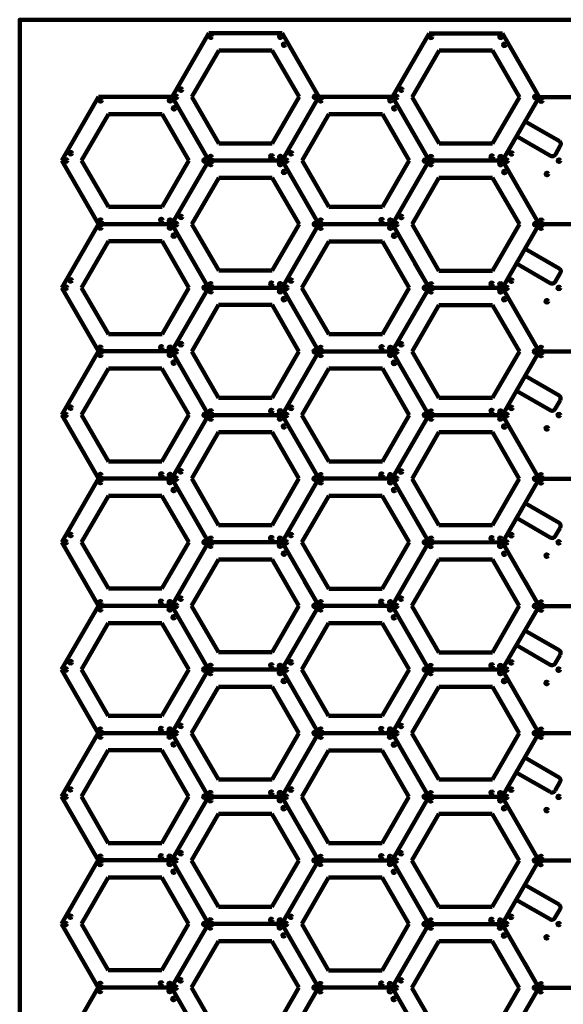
# Model space of a CAD drawing. Header units: millimetres. Extents: x -610 to 610, y -1219 to 1219.
# Tile 3 of 4: x -610 to 53, y 20 to 1219. Entities that reach past the tile are written whole.
import ezdxf

# ---------------------------------------------------------------- set-up
doc = ezdxf.new("R2010")
doc.units = ezdxf.units.MM
doc.layers.add('Layer1', color=7, linetype='Continuous')

msp = doc.modelspace()

# ---------------------------------------------------------------- linework, layer by layer
at = {"layer": 'Layer1', "color": 150, "lineweight": 211, "ltscale": 25.4}
for p, q in [((-379.2, 1202.7), (-424, 1125.2)), ((-289.7, 1202.6), (-379.2, 1202.7)), ((-245, 1125.1), (-289.7, 1202.6)), ((-110.8, 1202.5), (-155.6, 1125.1)), ((-21.3, 1202.5), (-110.8, 1202.5)), ((23.4, 1125), (-21.3, 1202.5)), ((-367.2, 1181.7), (-399.8, 1125.2)), ((-301.9, 1181.7), (-367.2, 1181.7)), ((-269.2, 1125.2), (-301.9, 1181.7)), ((-98.7, 1181.6), (-131.4, 1125)), ((-33.5, 1181.6), (-98.7, 1181.6)), ((-0.8, 1125), (-33.5, 1181.6)), ((-513.5, 1125.2), (-558.2, 1047.8)), ((-424, 1125.2), (-513.5, 1125.2)), ((-424, 1125.2), (-379.3, 1047.7)), ((-379.3, 1047.7), (-424, 1125.2)), ((-399.8, 1125.2), (-367.2, 1068.6)), ((-301.9, 1068.6), (-269.2, 1125.2)), ((-245, 1125.1), (-289.8, 1047.7)), ((-289.8, 1047.7), (-245, 1125.1)), ((-155.6, 1125.1), (-245, 1125.1)), ((-155.6, 1125.1), (-110.9, 1047.6)), ((-110.9, 1047.6), (-155.6, 1125.1)), ((-131.4, 1125), (-98.7, 1068.5)), ((-33.5, 1068.5), (-0.8, 1125)), ((23.4, 1125), (-21.4, 1047.5)), ((-21.4, 1047.5), (23.4, 1125)), ((112.8, 1125), (23.4, 1125)), ((-501.4, 1104.3), (-534.1, 1047.7)), ((-436.1, 1104.3), (-501.4, 1104.3)), ((-403.5, 1047.7), (-436.1, 1104.3)), ((-233, 1104.2), (-265.6, 1047.6)), ((-167.7, 1104.2), (-233, 1104.2)), ((-135.1, 1047.6), (-167.7, 1104.2)), ((-367.2, 1068.6), (-301.9, 1068.6)), ((-98.7, 1068.5), (-33.5, 1068.5)), ((-558.2, 1047.8), (-513.5, 970.3)), ((-534.1, 1047.7), (-501.4, 991.2)), ((-436.1, 991.2), (-403.5, 1047.7)), ((-379.3, 1047.7), (-424.1, 970.2)), ((-424.1, 970.2), (-379.3, 1047.7)), ((-379.3, 1047.7), (-289.8, 1047.7)), ((-289.8, 1047.7), (-379.3, 1047.7)), ((-289.8, 1047.7), (-245.1, 970.1)), ((-245.1, 970.1), (-289.8, 1047.7)), ((-265.6, 1047.6), (-233, 991.1)), ((-167.7, 991.1), (-135.1, 1047.6)), ((-110.9, 1047.6), (-155.6, 970.1)), ((-155.6, 970.1), (-110.9, 1047.6)), ((-110.9, 1047.6), (-21.4, 1047.5)), ((-21.4, 1047.5), (-110.9, 1047.6)), ((-21.4, 1047.5), (23.3, 970)), ((23.3, 970), (-21.4, 1047.5)), ((-367.2, 1026.7), (-399.9, 970.2)), ((-301.9, 1026.7), (-367.2, 1026.7)), ((-269.3, 970.2), (-301.9, 1026.7)), ((-98.8, 1026.6), (-131.5, 970.1)), ((-33.5, 1026.6), (-98.8, 1026.6)), ((-0.9, 970.1), (-33.5, 1026.6)), ((-501.4, 991.2), (-436.1, 991.2)), ((-233, 991.1), (-167.7, 991.1)), ((-513.5, 970.3), (-558.3, 892.8)), ((-513.5, 970.3), (-424.1, 970.2)), ((-424.1, 970.2), (-513.5, 970.3)), ((-424.1, 970.2), (-379.4, 892.7)), ((-379.4, 892.7), (-424.1, 970.2)), ((-399.9, 970.2), (-367.2, 913.6)), ((-301.9, 913.6), (-269.3, 970.2)), ((-245.1, 970.1), (-289.9, 892.7)), ((-289.9, 892.7), (-245.1, 970.1)), ((-245.1, 970.1), (-155.6, 970.1)), ((-155.6, 970.1), (-245.1, 970.1)), ((-155.6, 970.1), (-110.9, 892.6)), ((-110.9, 892.6), (-155.6, 970.1)), ((-131.5, 970.1), (-98.8, 913.5)), ((-33.5, 913.5), (-0.9, 970.1)), ((23.3, 970), (-21.5, 892.6)), ((-21.5, 892.6), (23.3, 970)), ((23.3, 970), (112.8, 970)), ((112.8, 970), (23.3, 970)), ((-501.5, 949.3), (-534.1, 892.8)), ((-436.2, 949.3), (-501.5, 949.3)), ((-403.5, 892.8), (-436.2, 949.3)), ((-233.1, 949.2), (-265.7, 892.6)), ((-167.8, 949.2), (-233.1, 949.2)), ((-135.1, 892.6), (-167.8, 949.2)), ((-367.2, 913.6), (-301.9, 913.6)), ((-98.8, 913.5), (-33.5, 913.5)), ((-558.3, 892.8), (-513.6, 815.3)), ((-534.1, 892.8), (-501.5, 836.2)), ((-436.2, 836.2), (-403.5, 892.8)), ((-379.4, 892.7), (-424.1, 815.3)), ((-424.1, 815.3), (-379.4, 892.7)), ((-379.4, 892.7), (-289.9, 892.7)), ((-289.9, 892.7), (-379.4, 892.7)), ((-289.9, 892.7), (-245.2, 815.2)), ((-245.2, 815.2), (-289.9, 892.7)), ((-265.7, 892.6), (-233.1, 836.1)), ((-167.8, 836.1), (-135.1, 892.6)), ((-110.9, 892.6), (-155.7, 815.1)), ((-155.7, 815.1), (-110.9, 892.6)), ((-110.9, 892.6), (-21.5, 892.6)), ((-21.5, 892.6), (-110.9, 892.6)), ((-21.5, 892.6), (23.2, 815.1)), ((23.2, 815.1), (-21.5, 892.6)), ((-367.3, 871.8), (-399.9, 815.2)), ((-302, 871.8), (-367.3, 871.8)), ((-269.4, 815.2), (-302, 871.8)), ((-98.9, 871.6), (-131.5, 815.1)), ((-33.6, 871.6), (-98.9, 871.6)), ((-0.9, 815.1), (-33.6, 871.6)), ((-501.5, 836.2), (-436.2, 836.2)), ((-233.1, 836.1), (-167.8, 836.1)), ((-513.6, 815.3), (-558.4, 737.8)), ((-513.6, 815.3), (-424.1, 815.3)), ((-424.1, 815.3), (-513.6, 815.3)), ((-424.1, 815.3), (-379.4, 737.7)), ((-379.4, 737.7), (-424.1, 815.3)), ((-399.9, 815.2), (-367.3, 758.7)), ((-302, 758.7), (-269.4, 815.2)), ((-245.2, 815.2), (-290, 737.7)), ((-290, 737.7), (-245.2, 815.2)), ((-245.2, 815.2), (-155.7, 815.1)), ((-155.7, 815.1), (-245.2, 815.2)), ((-155.7, 815.1), (-111, 737.6)), ((-111, 737.6), (-155.7, 815.1)), ((-131.5, 815.1), (-98.9, 758.6)), ((-33.6, 758.6), (-0.9, 815.1)), ((23.2, 815.1), (-21.5, 737.6)), ((-21.5, 737.6), (23.2, 815.1)), ((23.2, 815.1), (112.7, 815)), ((112.7, 815), (23.2, 815.1)), ((-501.5, 794.3), (-534.2, 737.8)), ((-436.3, 794.3), (-501.5, 794.3)), ((-403.6, 737.8), (-436.3, 794.3)), ((-233.1, 794.2), (-265.8, 737.7)), ((-167.8, 794.2), (-233.1, 794.2)), ((-135.2, 737.7), (-167.8, 794.2)), ((-367.3, 758.7), (-302, 758.7)), ((-98.9, 758.6), (-33.6, 758.6)), ((-558.4, 737.8), (-513.7, 660.3)), ((-534.2, 737.8), (-501.5, 681.2)), ((-436.3, 681.2), (-403.6, 737.8)), ((-379.4, 737.7), (-424.2, 660.3)), ((-424.2, 660.3), (-379.4, 737.7)), ((-379.4, 737.7), (-290, 737.7)), ((-290, 737.7), (-379.4, 737.7)), ((-290, 737.7), (-245.2, 660.2)), ((-245.2, 660.2), (-290, 737.7)), ((-265.8, 737.7), (-233.1, 681.1)), ((-167.8, 681.1), (-135.2, 737.7)), ((-111, 737.6), (-155.8, 660.2)), ((-155.8, 660.2), (-111, 737.6)), ((-111, 737.6), (-21.5, 737.6)), ((-21.5, 737.6), (-111, 737.6)), ((-21.5, 737.6), (23.2, 660.1)), ((23.2, 660.1), (-21.5, 737.6)), ((-367.4, 716.8), (-400, 660.2)), ((-302.1, 716.8), (-367.4, 716.8)), ((-269.4, 660.2), (-302.1, 716.8)), ((-98.9, 716.7), (-131.6, 660.1)), ((-33.7, 716.7), (-98.9, 716.7)), ((-1, 660.1), (-33.7, 716.7)), ((-501.5, 681.2), (-436.3, 681.2)), ((-233.1, 681.1), (-167.8, 681.1)), ((-513.7, 660.3), (-558.4, 582.9)), ((-513.7, 660.3), (-424.2, 660.3)), ((-424.2, 660.3), (-513.7, 660.3)), ((-424.2, 660.3), (-379.5, 582.8)), ((-379.5, 582.8), (-424.2, 660.3)), ((-400, 660.2), (-367.4, 603.7)), ((-302.1, 603.7), (-269.4, 660.2)), ((-245.2, 660.2), (-290, 582.7)), ((-290, 582.7), (-245.2, 660.2)), ((-245.2, 660.2), (-155.8, 660.2)), ((-155.8, 660.2), (-245.2, 660.2)), ((-155.8, 660.2), (-111.1, 582.7)), ((-111.1, 582.7), (-155.8, 660.2)), ((-131.6, 660.1), (-98.9, 603.6)), ((-33.7, 603.6), (-1, 660.1)), ((23.2, 660.1), (-21.6, 582.6)), ((-21.6, 582.6), (23.2, 660.1)), ((23.2, 660.1), (112.6, 660)), ((112.6, 660), (23.2, 660.1)), ((-501.6, 639.4), (-534.3, 582.8)), ((-436.3, 639.4), (-501.6, 639.4)), ((-403.7, 582.8), (-436.3, 639.4)), ((-233.2, 639.2), (-265.8, 582.7)), ((-167.9, 639.2), (-233.2, 639.2)), ((-135.3, 582.7), (-167.9, 639.2)), ((-367.4, 603.7), (-302.1, 603.7)), ((-98.9, 603.6), (-33.7, 603.6)), ((-558.4, 582.9), (-513.7, 505.3)), ((-534.3, 582.8), (-501.6, 526.3)), ((-436.3, 526.3), (-403.7, 582.8)), ((-379.5, 582.8), (-424.3, 505.3)), ((-424.3, 505.3), (-379.5, 582.8)), ((-379.5, 582.8), (-290, 582.7)), ((-290, 582.7), (-379.5, 582.8)), ((-290, 582.7), (-245.3, 505.2)), ((-245.3, 505.2), (-290, 582.7)), ((-265.8, 582.7), (-233.2, 526.2)), ((-167.9, 526.2), (-135.3, 582.7)), ((-111.1, 582.7), (-155.8, 505.2)), ((-155.8, 505.2), (-111.1, 582.7)), ((-111.1, 582.7), (-21.6, 582.6)), ((-21.6, 582.6), (-111.1, 582.7)), ((-21.6, 582.6), (23.1, 505.1)), ((23.1, 505.1), (-21.6, 582.6)), ((-367.4, 561.8), (-400.1, 505.3)), ((-302.1, 561.8), (-367.4, 561.8)), ((-269.5, 505.3), (-302.1, 561.8)), ((-99, 561.7), (-131.7, 505.2)), ((-33.7, 561.7), (-99, 561.7)), ((-1.1, 505.2), (-33.7, 561.7)), ((-501.6, 526.3), (-436.3, 526.3)), ((-233.2, 526.2), (-167.9, 526.2)), ((-513.7, 505.3), (-558.5, 427.9)), ((-513.7, 505.3), (-424.3, 505.3)), ((-424.3, 505.3), (-513.7, 505.3)), ((-424.3, 505.3), (-379.6, 427.8)), ((-379.6, 427.8), (-424.3, 505.3)), ((-400.1, 505.3), (-367.4, 448.7)), ((-302.1, 448.7), (-269.5, 505.3)), ((-245.3, 505.2), (-290.1, 427.8)), ((-290.1, 427.8), (-245.3, 505.2)), ((-245.3, 505.2), (-155.8, 505.2)), ((-155.8, 505.2), (-245.3, 505.2)), ((-155.8, 505.2), (-111.1, 427.7)), ((-111.1, 427.7), (-155.8, 505.2)), ((-131.7, 505.2), (-99, 448.6)), ((-33.7, 448.6), (-1.1, 505.2)), ((23.1, 505.1), (-21.7, 427.6)), ((-21.7, 427.6), (23.1, 505.1)), ((23.1, 505.1), (112.6, 505.1)), ((112.6, 505.1), (23.1, 505.1)), ((-501.7, 484.4), (-534.3, 427.8)), ((-436.4, 484.4), (-501.7, 484.4)), ((-403.7, 427.8), (-436.4, 484.4)), ((-233.3, 484.3), (-265.9, 427.7)), ((-168, 484.3), (-233.3, 484.3)), ((-135.3, 427.7), (-168, 484.3)), ((-367.4, 448.7), (-302.1, 448.7)), ((-99, 448.6), (-33.7, 448.6)), ((-558.5, 427.9), (-513.8, 350.4)), ((-534.3, 427.8), (-501.7, 371.3)), ((-436.4, 371.3), (-403.7, 427.8)), ((-379.6, 427.8), (-424.3, 350.3)), ((-424.3, 350.3), (-379.6, 427.8)), ((-379.6, 427.8), (-290.1, 427.8)), ((-290.1, 427.8), (-379.6, 427.8)), ((-290.1, 427.8), (-245.4, 350.3)), ((-245.4, 350.3), (-290.1, 427.8)), ((-265.9, 427.7), (-233.3, 371.2)), ((-168, 371.2), (-135.3, 427.7)), ((-111.1, 427.7), (-155.9, 350.2)), ((-155.9, 350.2), (-111.1, 427.7)), ((-111.1, 427.7), (-21.7, 427.6)), ((-21.7, 427.6), (-111.1, 427.7)), ((-21.7, 427.6), (23, 350.1)), ((23, 350.1), (-21.7, 427.6)), ((-367.5, 406.8), (-400.1, 350.3)), ((-302.2, 406.8), (-367.5, 406.8)), ((-269.6, 350.3), (-302.2, 406.8)), ((-99.1, 406.7), (-131.7, 350.2)), ((-33.8, 406.7), (-99.1, 406.7)), ((-1.1, 350.2), (-33.8, 406.7)), ((-501.7, 371.3), (-436.4, 371.3)), ((-233.3, 371.2), (-168, 371.2)), ((-513.8, 350.4), (-558.6, 272.9)), ((-513.8, 350.4), (-424.3, 350.3)), ((-424.3, 350.3), (-513.8, 350.4)), ((-424.3, 350.3), (-379.6, 272.8)), ((-379.6, 272.8), (-424.3, 350.3)), ((-400.1, 350.3), (-367.5, 293.8)), ((-302.2, 293.8), (-269.6, 350.3)), ((-245.4, 350.3), (-290.2, 272.8)), ((-290.2, 272.8), (-245.4, 350.3)), ((-245.4, 350.3), (-155.9, 350.2)), ((-155.9, 350.2), (-245.4, 350.3)), ((-155.9, 350.2), (-111.2, 272.7)), ((-111.2, 272.7), (-155.9, 350.2)), ((-131.7, 350.2), (-99.1, 293.6)), ((-33.8, 293.6), (-1.1, 350.2)), ((23, 350.1), (-21.7, 272.7)), ((-21.7, 272.7), (23, 350.1)), ((23, 350.1), (112.5, 350.1)), ((112.5, 350.1), (23, 350.1)), ((-501.7, 329.4), (-534.4, 272.9)), ((-436.5, 329.4), (-501.7, 329.4)), ((-403.8, 272.9), (-436.5, 329.4)), ((-233.3, 329.3), (-266, 272.8)), ((-168, 329.3), (-233.3, 329.3)), ((-135.4, 272.8), (-168, 329.3)), ((-367.5, 293.8), (-302.2, 293.8)), ((-99.1, 293.6), (-33.8, 293.6)), ((-558.6, 272.9), (-513.9, 195.4)), ((-534.4, 272.9), (-501.7, 216.3)), ((-436.5, 216.3), (-403.8, 272.9)), ((-379.6, 272.8), (-424.4, 195.4)), ((-424.4, 195.4), (-379.6, 272.8)), ((-379.6, 272.8), (-290.2, 272.8)), ((-290.2, 272.8), (-379.6, 272.8)), ((-290.2, 272.8), (-245.5, 195.3)), ((-245.5, 195.3), (-290.2, 272.8)), ((-266, 272.8), (-233.3, 216.2)), ((-168, 216.2), (-135.4, 272.8)), ((-111.2, 272.7), (-156, 195.2)), ((-156, 195.2), (-111.2, 272.7)), ((-111.2, 272.7), (-21.7, 272.7)), ((-21.7, 272.7), (-111.2, 272.7)), ((-21.7, 272.7), (23, 195.2)), ((23, 195.2), (-21.7, 272.7)), ((-367.6, 251.9), (-400.2, 195.3)), ((-302.3, 251.9), (-367.6, 251.9)), ((-269.6, 195.3), (-302.3, 251.9)), ((-99.2, 251.8), (-131.8, 195.2)), ((-33.9, 251.8), (-99.2, 251.8)), ((-1.2, 195.2), (-33.9, 251.8)), ((-501.7, 216.3), (-436.5, 216.3)), ((-233.3, 216.2), (-168, 216.2)), ((-513.9, 195.4), (-558.6, 117.9)), ((-513.9, 195.4), (-424.4, 195.4)), ((-424.4, 195.4), (-513.9, 195.4)), ((-424.4, 195.4), (-379.7, 117.9)), ((-379.7, 117.9), (-424.4, 195.4)), ((-400.2, 195.3), (-367.6, 138.8)), ((-302.3, 138.8), (-269.6, 195.3)), ((-245.5, 195.3), (-290.2, 117.8)), ((-290.2, 117.8), (-245.5, 195.3)), ((-245.5, 195.3), (-156, 195.2)), ((-156, 195.2), (-245.5, 195.3)), ((-156, 195.2), (-111.3, 117.7)), ((-111.3, 117.7), (-156, 195.2)), ((-131.8, 195.2), (-99.2, 138.7)), ((-33.9, 138.7), (-1.2, 195.2)), ((23, 195.2), (-21.8, 117.7)), ((-21.8, 117.7), (23, 195.2)), ((23, 195.2), (112.4, 195.1)), ((112.4, 195.1), (23, 195.2)), ((-501.8, 174.4), (-534.5, 117.9)), ((-436.5, 174.4), (-501.8, 174.4)), ((-403.9, 117.9), (-436.5, 174.4)), ((-233.4, 174.3), (-266, 117.8)), ((-168.1, 174.3), (-233.4, 174.3)), ((-135.5, 117.8), (-168.1, 174.3)), ((-367.6, 138.8), (-302.3, 138.8)), ((-99.2, 138.7), (-33.9, 138.7)), ((-558.6, 117.9), (-513.9, 40.4)), ((-534.5, 117.9), (-501.8, 61.4)), ((-436.5, 61.4), (-403.9, 117.9)), ((-379.7, 117.9), (-424.5, 40.4)), ((-424.5, 40.4), (-379.7, 117.9)), ((-379.7, 117.9), (-290.2, 117.8)), ((-290.2, 117.8), (-379.7, 117.9)), ((-290.2, 117.8), (-245.5, 40.3)), ((-245.5, 40.3), (-290.2, 117.8)), ((-266, 117.8), (-233.4, 61.2)), ((-168.1, 61.2), (-135.5, 117.8)), ((-111.3, 117.7), (-156, 40.3)), ((-156, 40.3), (-111.3, 117.7)), ((-111.3, 117.7), (-21.8, 117.7)), ((-21.8, 117.7), (-111.3, 117.7)), ((-21.8, 117.7), (22.9, 40.2)), ((22.9, 40.2), (-21.8, 117.7)), ((-367.6, 96.9), (-400.3, 40.4)), ((-302.3, 96.9), (-367.6, 96.9)), ((-269.7, 40.4), (-302.3, 96.9)), ((-99.2, 96.8), (-131.9, 40.2)), ((-33.9, 96.8), (-99.2, 96.8)), ((-1.3, 40.2), (-33.9, 96.8)), ((-501.8, 61.4), (-436.5, 61.4)), ((-233.4, 61.2), (-168.1, 61.2)), ((-513.9, 40.4), (-558.7, -37)), ((-513.9, 40.4), (-424.5, 40.4)), ((-424.5, 40.4), (-513.9, 40.4)), ((-424.5, 40.4), (-379.8, -37.1)), ((-379.8, -37.1), (-424.5, 40.4)), ((-400.3, 40.4), (-367.6, -16.2)), ((-302.3, -16.2), (-269.7, 40.4)), ((-245.5, 40.3), (-290.3, -37.2)), ((-290.3, -37.2), (-245.5, 40.3)), ((-245.5, 40.3), (-156, 40.3)), ((-156, 40.3), (-245.5, 40.3)), ((-156, 40.3), (-111.3, -37.2)), ((-111.3, -37.2), (-156, 40.3)), ((-131.9, 40.2), (-99.2, -16.3)), ((-33.9, -16.3), (-1.3, 40.2)), ((22.9, 40.2), (-21.9, -37.3)), ((-21.9, -37.3), (22.9, 40.2)), ((22.9, 40.2), (112.4, 40.2)), ((112.4, 40.2), (22.9, 40.2))]:
    msp.add_line(p, q, dxfattribs=at)
at = {"layer": 'Layer1', "color": 3, "lineweight": 211, "ltscale": 25.4}
for p, q in [((-262.2, 1154.8), (-245, 1125.1)), ((6.2, 1154.7), (23.4, 1125)), ((47.8, 1071.3), (6.2, 1095.3)), ((-396.4, 1077.4), (-379.3, 1047.7)), ((-128, 1077.3), (-110.9, 1047.6)), ((-4.3, 1077.2), (36.9, 1053.5)), ((43, 1055.1), (48.9, 1065.5)), ((-262.3, 999.8), (-245.1, 970.1)), ((6.2, 999.7), (23.3, 970)), ((47.7, 916.3), (6.1, 940.3)), ((-396.5, 922.4), (-379.4, 892.7)), ((-128.1, 922.3), (-110.9, 892.6)), ((-4.3, 922.2), (36.8, 898.5)), ((42.9, 900.1), (48.9, 910.5)), ((-262.3, 844.9), (-245.2, 815.2)), ((6.1, 844.8), (23.2, 815.1)), ((47.6, 761.4), (6.1, 785.4)), ((-396.6, 767.4), (-379.4, 737.7)), ((-128.1, 767.3), (-111, 737.6)), ((-4.4, 767.3), (36.7, 743.5)), ((42.8, 745.1), (48.8, 755.5)), ((-262.4, 689.9), (-245.2, 660.2)), ((6, 689.8), (23.2, 660.1)), ((47.6, 606.4), (6, 630.4)), ((-396.6, 612.5), (-379.5, 582.8)), ((-128.2, 612.4), (-111.1, 582.7)), ((-4.5, 612.3), (36.7, 588.5)), ((42.7, 590.2), (48.7, 600.5)), ((-262.5, 534.9), (-245.3, 505.2)), ((6, 534.8), (23.1, 505.1)), ((47.5, 451.4), (5.9, 475.4)), ((-396.7, 457.5), (-379.6, 427.8)), ((-128.3, 457.4), (-111.1, 427.7)), ((-4.5, 457.3), (36.6, 433.6)), ((42.7, 435.2), (48.7, 445.6)), ((-262.5, 380), (-245.4, 350.3)), ((5.9, 379.8), (23, 350.1)), ((47.4, 296.4), (5.9, 320.4)), ((-396.8, 302.5), (-379.6, 272.8)), ((-128.4, 302.4), (-111.2, 272.7)), ((-4.6, 302.3), (36.5, 278.6)), ((42.6, 280.2), (48.6, 290.6)), ((-262.6, 225), (-245.5, 195.3)), ((5.8, 224.9), (23, 195.2)), ((47.4, 141.5), (5.8, 165.5)), ((-396.8, 147.6), (-379.7, 117.9)), ((-128.4, 147.4), (-111.3, 117.7)), ((-4.7, 147.4), (36.5, 123.6)), ((42.5, 125.3), (48.5, 135.6)), ((-262.7, 70), (-245.5, 40.3)), ((5.8, 69.9), (22.9, 40.2))]:
    msp.add_line(p, q, dxfattribs=at)
at = {"layer": 'Layer1', "color": 150, "lineweight": 211, "ltscale": 25.4}
msp.add_polyline3d([(-609.6, -1219.2, 0), (-609.6, 1219.2, 0), (609.6, 1219.2, 0), (609.6, -1219.2, 0), (-609.6, -1219.2, 0)], dxfattribs=at)
at = {"layer": 'Layer1', "color": 3, "lineweight": 211, "ltscale": 25.4}
for centre in [(-376.9, 1198.4), (-292.2, 1198.4), (-108.5, 1198.3), (-23.8, 1198.3), (-287.5, 1188.7), (-19.1, 1188.6), (-413.2, 1134), (-144.8, 1133.9), (-511.2, 1121), (-426.5, 1121), (-419.1, 1125.2), (-249.9, 1125.2), (-242.8, 1120.9), (-158, 1120.9), (-150.7, 1125), (18.5, 1125), (25.7, 1120.7), (-421.7, 1111.3), (-153.3, 1111.2), (-547.4, 1056.6), (-279, 1056.4), (-10.6, 1056.3), (-553.3, 1047.7), (-384.2, 1047.7), (-377, 1043.4), (-376.9, 1051.9), (-302.8, 1052.6), (-292.3, 1043.4), (-292.2, 1051.9), (-284.9, 1047.6), (-115.8, 1047.6), (-108.6, 1043.3), (-108.5, 1051.8), (-34.4, 1052.5), (-23.9, 1043.3), (-23.8, 1051.8), (-16.5, 1047.5), (47.3, 1047.5), (-287.5, 1033.8), (-19.1, 1033.7), (32.7, 1031.3), (-511.2, 974.5), (-437.1, 975.2), (-426.5, 974.5), (-419.2, 970.2), (-413.2, 979), (-250, 970.2), (-242.8, 974.4), (-168.7, 975.1), (-158, 974.4), (-150.7, 970.1), (-144.8, 978.9), (18.4, 970.1), (25.7, 974.3), (-511.3, 966), (-426.5, 966), (-242.8, 965.9), (-158.1, 965.9), (25.6, 965.8), (-421.8, 956.3), (-153.4, 956.2), (-547.5, 901.6), (-279.1, 901.5), (-10.7, 901.3), (-553.4, 892.8), (-384.3, 892.8), (-377.1, 888.5), (-377, 897), (-302.9, 897.7), (-292.3, 897), (-292.3, 888.5), (-285, 892.6), (-115.8, 892.6), (-108.7, 888.3), (-108.6, 896.8), (-34.5, 897.5), (-23.9, 896.8), (-23.9, 888.3), (-16.6, 892.5), (47.2, 892.5), (-287.6, 878.8), (-19.2, 878.7), (32.6, 876.3), (-511.3, 819.5), (-437.1, 820.2), (-426.5, 819.5), (-419.2, 815.2), (-413.3, 824), (-250.1, 815.2), (-242.8, 819.4), (-168.7, 820.1), (-158.1, 819.4), (-150.8, 815.1), (-144.9, 823.9), (18.3, 815.1), (25.6, 819.3), (-511.3, 811), (-426.6, 811), (-242.9, 810.9), (-158.2, 810.9), (25.5, 810.8), (-421.9, 801.4), (-153.4, 801.3), (-547.6, 746.6), (-303, 742.7), (-279.1, 746.5), (-34.5, 742.6), (-10.7, 746.4), (-553.5, 737.8), (-384.3, 737.8), (-377.1, 742), (-377.1, 733.5), (-292.4, 733.5), (-292.3, 742), (-285, 737.7), (-115.9, 737.7), (-108.7, 741.9), (-108.7, 733.4), (-24, 733.4), (-23.9, 741.9), (-16.6, 737.6), (47.2, 737.6), (-287.7, 723.8), (-19.3, 723.7), (32.6, 721.4), (-511.3, 664.6), (-437.2, 665.3), (-426.6, 664.6), (-419.3, 660.2), (-413.4, 669.1), (-250.2, 660.2), (-242.9, 664.4), (-168.8, 665.1), (-158.2, 664.4), (-150.9, 660.1), (-145, 668.9), (18.3, 660.1), (25.5, 664.3), (-511.4, 656.1), (-426.7, 656.1), (-421.9, 646.4), (-243, 655.9), (-158.2, 655.9), (-153.5, 646.3), (25.5, 655.8), (-547.6, 591.6), (-377.1, 587), (-303, 587.7), (-292.4, 587), (-279.2, 591.5), (-108.7, 586.9), (-34.6, 587.6), (-24, 586.9), (-10.8, 591.4), (-553.5, 582.8), (-384.4, 582.8), (-377.2, 578.5), (-292.5, 578.5), (-285.1, 582.7), (-116, 582.7), (-108.8, 578.4), (-24.1, 578.4), (-16.7, 582.6), (47.1, 582.6), (-287.7, 568.9), (-19.3, 568.7), (32.5, 566.4), (-511.4, 509.6), (-437.3, 510.3), (-426.7, 509.6), (-419.4, 505.3), (-413.5, 514.1), (-250.2, 505.3), (-243, 509.5), (-168.9, 510.2), (-158.2, 509.5), (-150.9, 505.2), (-145, 514), (18.2, 505.2), (25.5, 509.3), (-511.5, 501.1), (-426.7, 501.1), (-422, 491.4), (-243, 501), (-158.3, 501), (-153.6, 491.3), (25.4, 500.8), (-547.7, 436.7), (-377.2, 432), (-303.1, 432.7), (-292.5, 432), (-279.3, 436.5), (-108.8, 431.9), (-34.7, 432.6), (-24.1, 431.9), (-10.9, 436.4), (-553.6, 427.8), (-384.5, 427.8), (-377.3, 423.5), (-292.5, 423.5), (-285.2, 427.7), (-116, 427.7), (-108.9, 423.4), (-24.1, 423.4), (-16.8, 427.6), (47, 427.6), (-287.8, 413.9), (-19.4, 413.8), (32.4, 411.4), (-413.5, 359.1), (-145.1, 359), (-511.5, 354.6), (-437.3, 355.3), (-426.7, 354.6), (-419.4, 350.3), (-250.3, 350.3), (-243, 354.5), (-168.9, 355.2), (-158.3, 354.5), (-151, 350.2), (18.1, 350.2), (25.4, 354.4), (-511.5, 346.1), (-426.8, 346.1), (-422.1, 336.5), (-243.1, 346), (-158.4, 346), (-153.6, 336.3), (25.3, 345.9), (-547.8, 281.7), (-377.3, 277.1), (-303.2, 277.8), (-292.5, 277.1), (-279.3, 281.6), (-108.9, 276.9), (-34.7, 277.6), (-24.1, 276.9), (-10.9, 281.5), (-553.7, 272.9), (-384.5, 272.9), (-377.3, 268.6), (-292.6, 268.6), (-285.2, 272.8), (-116.1, 272.8), (-108.9, 268.4), (-24.2, 268.4), (-16.8, 272.6), (47, 272.6), (-287.9, 258.9), (-19.5, 258.8), (32.4, 256.5), (-413.6, 204.1), (-145.2, 204), (-511.6, 191.1), (-511.5, 199.6), (-437.4, 200.3), (-426.9, 191.1), (-426.8, 199.6), (-419.5, 195.3), (-250.4, 195.3), (-243.2, 191), (-243.1, 199.5), (-169, 200.2), (-158.4, 199.5), (-158.4, 191), (-151.1, 195.2), (18.1, 195.2), (25.2, 190.9), (25.3, 199.4), (-422.1, 181.5), (-153.7, 181.4), (-547.8, 126.7), (-377.3, 122.1), (-303.2, 122.8), (-292.6, 122.1), (-279.4, 126.6), (-108.9, 122), (-34.8, 122.7), (-24.2, 122), (-11, 126.5), (-553.7, 117.9), (-384.6, 117.9), (-377.4, 113.6), (-292.7, 113.6), (-285.3, 117.8), (-116.2, 117.8), (-109, 113.5), (-24.3, 113.5), (-16.9, 117.7), (46.9, 117.7), (-288, 103.9), (-19.5, 103.8), (32.3, 101.5), (-413.7, 49.2), (-145.2, 49.1), (-511.7, 36.2), (-511.6, 44.7), (-437.5, 45.4), (-426.9, 44.7), (-426.9, 36.2), (-419.6, 40.4), (-250.4, 40.4), (-243.2, 44.5), (-243.2, 36), (-169.1, 45.2), (-158.5, 36), (-158.4, 44.5), (-151.1, 40.2), (18, 40.2), (25.2, 35.9), (25.3, 44.4), (-422.2, 26.5), (-153.8, 26.4)]:
    msp.add_circle(centre, 1.5, dxfattribs=at)
for centre, radius, start, end in [((45.3, 1067.8), 4.33, 327.8934, 54.585), ((39.2, 1057.1), 4.3, 238.0014, 331.9986), ((45.2, 912.8), 4.33, 327.8934, 54.585), ((39.1, 902.1), 4.3, 238.0014, 331.9986), ((45.1, 757.8), 4.33, 327.8934, 54.585), ((39, 747.2), 4.3, 238.0014, 331.9986), ((45.1, 602.8), 4.33, 327.8934, 54.585), ((39, 592.2), 4.3, 238.0014, 331.9986), ((45, 447.9), 4.33, 327.8934, 54.585), ((38.9, 437.2), 4.3, 238.0014, 331.9986), ((44.9, 292.9), 4.33, 327.8934, 54.585), ((38.8, 282.2), 4.3, 238.0014, 331.9986), ((44.9, 137.9), 4.33, 327.8934, 54.585), ((38.7, 127.3), 4.3, 238.0014, 331.9986)]:
    msp.add_arc(centre, radius, start, end, dxfattribs=at)

doc.saveas('drawing.dxf')
